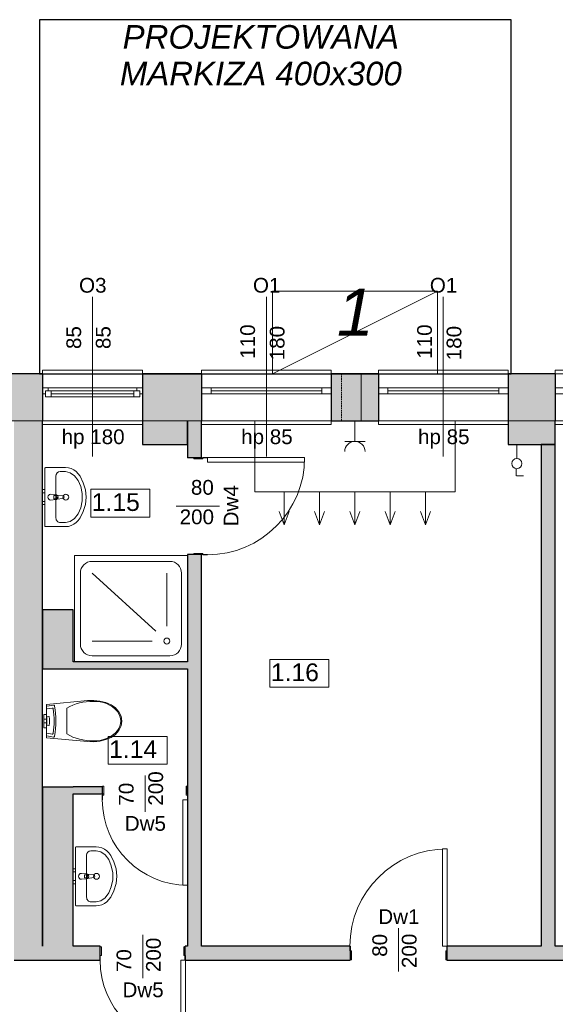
# Model space of a CAD drawing. Header units: centimetres. Extents: x -25572 to 23555, y -2435 to 15405.
# Tile 36 of 134: x 6644 to 7098, y 2365 to 3199. Entities that reach past the tile are written whole.
import ezdxf

# ---------------------------------------------------------------- set-up
doc = ezdxf.new("R2010")
doc.units = ezdxf.units.CM
doc.header["$MEASUREMENT"] = 0
doc.linetypes.add('DASHED', pattern=[1.905, 1.27, -0.635])
doc.linetypes.add('Przerywana', pattern=[24, 12, -12])
for name, color, linetype, lineweight in [('820-G Rysunki Obrazki_Nr_pióra__10', 7, 'Continuous', 13), ('820-G Rysunki Obrazki_Nr_pióra__20', 1, 'Continuous', 13), ('820-G Rysunki Obrazki_Nr_pióra__4', 7, 'Continuous', 13), ('Nowe_0_Nr_pióra__75', 6, 'Continuous', 15), ('Nowe_210-A Pomieszczenia_Nr_pióra__41', 7, 'Continuous', 15), ('Nowe_220-A Ściany_Nr_pióra__19', 255, 'Continuous', 0), ('Nowe_220-A Ściany_Nr_pióra__23', 7, 'Continuous', 15), ('Nowe_220-A Ściany_Nr_pióra__27', 7, 'Continuous', 25), ('Nowe_220-A Ściany_Nr_pióra__3', 7, 'Continuous', 13), ('Nowe_220-A Ściany_Nr_pióra__7', 7, 'Continuous', 13), ('Nowe_450-K Stropy_Nr_pióra__21', 7, 'Continuous', 25), ('Nowe_450-K Stropy_Nr_pióra__89', 7, 'Continuous', 13)]:
    doc.layers.add(name, color=color, linetype=linetype, lineweight=lineweight)
for name, color, linetype, lineweight, true_color in [('820-G Rysunki Obrazki_Nr_pióra__5', 7, 'Continuous', 13, 0x40a5ff), ('Nowe_199-Z Wymiary i opisy_Nr_pióra__81', 7, 'Continuous', 13, 0x6a6a6a), ('Nowe_220-A Ściany_Nr_pióra__45', 7, 'Continuous', 15, 0x40a5ff)]:
    doc.layers.add(name, color=color, linetype=linetype, lineweight=lineweight, true_color=true_color)
doc.styles.add('STYL_AUTOMATYCZNY_5', font='arial.ttf')
doc.styles.add('STYL_AUTOMATYCZNY_6', font='arial.ttf')

msp = doc.modelspace()

# ---------------------------------------------------------------- hatches: boundary and pattern name
at = {"layer": 'Nowe_220-A Ściany_Nr_pióra__19', "linetype": 'Continuous', "lineweight": 0}
for points in [[(6596.38, 2899.34), (6596.38, 2859.34), (6663.38, 2859.34), (6663.38, 2899.34)], [(6748.38, 2899.34), (6748.38, 2839.34), (6786.38, 2839.34), (6786.38, 2899.34)], [(6786.38, 2899.34), (6786.38, 2859.34), (6798.38, 2859.34), (6798.38, 2899.34)], [(6908.38, 2899.34), (6908.38, 2859.34), (6948.38, 2859.34), (6948.38, 2899.34)], [(7058.38, 2899.34), (7058.38, 2839.34), (7098.38, 2839.34), (7098.38, 2899.34)], [(6663.38, 2414.34), (6663.38, 2859.34), (6639.38, 2859.34), (6639.38, 2414.34)], [(6798.38, 2859.34), (6786.38, 2859.34), (6786.38, 2828.14), (6798.38, 2828.14)], [(7098.38, 2414.34), (7098.38, 2839.46), (7086.38, 2839.46), (7086.38, 2414.34)], [(6798.38, 2746.14), (6786.38, 2746.14), (6786.38, 2414.34), (6798.38, 2414.34)], [(6689.38, 2655.34), (6689.38, 2699.34), (6663.38, 2699.34), (6663.38, 2655.34)], [(6689.38, 2655.34), (6663.38, 2649.34), (6689.38, 2649.34)], [(6689.38, 2655.34), (6663.38, 2655.34), (6663.38, 2649.34)], [(6689.38, 2649.34), (6786.38, 2649.34), (6786.38, 2655.34), (6689.38, 2655.34)], [(6689.38, 2549.34), (6663.38, 2549.34), (6689.38, 2543.34)], [(6663.38, 2543.34), (6689.38, 2543.34), (6663.38, 2549.34)], [(6714.38, 2549.34), (6689.38, 2549.34), (6689.38, 2543.34), (6714.38, 2543.34)], [(6663.38, 2543.34), (6663.38, 2414.34), (6689.38, 2414.34), (6689.38, 2543.34)], [(6663.38, 2414.34), (6639.38, 2402.34), (6663.38, 2402.34)], [(6639.38, 2414.34), (6639.38, 2402.34), (6663.38, 2414.34)], [(6663.38, 2402.34), (6712.43, 2402.34), (6712.43, 2414.34), (6663.38, 2414.34)], [(6784.43, 2402.34), (6924.38, 2402.34), (6924.38, 2414.34), (6784.43, 2414.34)], [(7006.38, 2414.34), (7006.38, 2402.34), (7268.38, 2402.34), (7268.38, 2414.34)]]:
    msp.add_hatch(color=255, dxfattribs=at).paths.add_polyline_path(points)

# ---------------------------------------------------------------- linework, layer by layer
at = {"layer": '820-G Rysunki Obrazki_Nr_pióra__20', "color": 1, "linetype": 'Continuous', "lineweight": 13}
for points in [[(6998.38, 2899.29), (6858.38, 2899.38), (6858.38, 2969.38), (6998.38, 2969.38), (6998.33, 2899.29)], [(6998.38, 2969.38), (6858.38, 2899.38)], [(6933.84, 2899.33), (6933.84, 2859.34)], [(6868.38, 2799.34), (6868.38, 2771.22), (6864.15, 2782.5)], [(6868.38, 2799.34), (6868.38, 2771.22), (6872.6, 2782.5)], [(6898.38, 2799.34), (6898.38, 2771.22), (6894.15, 2782.5)], [(6898.38, 2799.34), (6898.38, 2771.22), (6902.6, 2782.5)], [(6928.38, 2799.34), (6928.38, 2771.22), (6924.15, 2782.5)], [(6928.38, 2799.34), (6928.38, 2771.22), (6932.6, 2782.5)], [(6958.38, 2799.34), (6958.38, 2771.22), (6954.15, 2782.5)], [(6958.38, 2799.34), (6958.38, 2771.22), (6962.6, 2782.5)], [(6988.38, 2799.34), (6988.38, 2771.22), (6984.15, 2782.5)], [(6988.38, 2799.34), (6988.38, 2771.22), (6992.6, 2782.5)]]:
    msp.add_lwpolyline(points, dxfattribs=at)
msp.add_lwpolyline([(7013.38, 2859.34), (7013.38, 2799.34), (6843.38, 2799.34), (6843.38, 2859.34)], close=True, dxfattribs=at)
at = {"layer": '820-G Rysunki Obrazki_Nr_pióra__4', "color": 7, "linetype": 'Continuous', "lineweight": 13}
for p, q in [((6928.38, 2842.02), (6928.38, 2859.34)), ((6937.03, 2842.02), (6919.72, 2842.02)), ((7065.72, 2837.26), (7065.72, 2839.34)), ((7065.72, 2827.39), (7065.72, 2837.26)), ((7065.21, 2812.85), (7065.21, 2818.73)), ((7065.38, 2812.85), (7071.44, 2812.85))]:
    msp.add_line(p, q, dxfattribs=at)
msp.add_circle((7065.72, 2823.18), 4.33, dxfattribs=at)
msp.add_arc((6928.38, 2833.37), 8.66, 0, 180, dxfattribs=at)
at = {"layer": '820-G Rysunki Obrazki_Nr_pióra__5', "color": 161, "linetype": 'DASHED', "lineweight": 13, "true_color": 0x40a5ff}
msp.add_lwpolyline([(6917.05, 2899.34), (6917.05, 2859.34)], dxfattribs=at)
at = {"layer": 'Nowe_0_Nr_pióra__75', "color": 6, "linetype": 'Continuous', "lineweight": 15}
for p, q in [((6674.85, 2777), (6674.85, 2812.6)), ((6682.88, 2816.39), (6678.5, 2816.39)), ((6686.88, 2815.51), (6682.88, 2816.39)), ((6690.56, 2812.96), (6686.88, 2815.51)), ((6693.62, 2808.94), (6690.56, 2812.96)), ((6695.81, 2803.77), (6693.62, 2808.94)), ((6696.95, 2797.87), (6695.81, 2803.77)), ((6672.97, 2796.16), (6674.46, 2796.16)), ((6672.97, 2793.44), (6672.97, 2796.16)), ((6696.95, 2791.73), (6696.95, 2797.87)), ((6674.46, 2793.44), (6672.97, 2793.44)), ((6695.81, 2785.83), (6696.95, 2791.73)), ((6690.56, 2776.63), (6693.62, 2780.66)), ((6693.62, 2780.66), (6695.81, 2785.83)), ((6678.5, 2773.21), (6682.88, 2773.21)), ((6682.88, 2773.21), (6686.88, 2774.08)), ((6686.88, 2774.08), (6690.56, 2776.63)), ((6771.38, 2740.34), (6705.56, 2740.34)), ((6695.56, 2730.34), (6695.56, 2670.34)), ((6759.6, 2681.22), (6705.56, 2730.34)), ((6768.88, 2685.34), (6768.88, 2730.34)), ((6781.38, 2670.34), (6781.38, 2730.34)), ((6756.38, 2672.84), (6705.56, 2672.84)), ((6705.56, 2660.34), (6771.38, 2660.34)), ((6666.81, 2614.92), (6666.81, 2595.14)), ((6671.68, 2616.06), (6667.17, 2615.34)), ((6684, 2615.92), (6684, 2605.03)), ((6664.7, 2609.06), (6664.7, 2610.73)), ((6666.7, 2610.73), (6664.7, 2610.73)), ((6664.7, 2606.63), (6664.7, 2609.06)), ((6664.7, 2606.16), (6664.7, 2606.63)), ((6666.7, 2606.63), (6664.7, 2606.63)), ((6664.7, 2605.03), (6664.7, 2606.16)), ((6664.7, 2603.9), (6664.7, 2605.03)), ((6664.7, 2603.43), (6664.7, 2603.9)), ((6666.7, 2603.43), (6664.7, 2603.43)), ((6664.7, 2601), (6664.7, 2603.43)), ((6666.7, 2609.06), (6666.7, 2610.73)), ((6666.7, 2606.63), (6666.7, 2609.06)), ((6666.7, 2606.16), (6666.7, 2606.63)), ((6666.7, 2605.03), (6666.7, 2606.16)), ((6666.7, 2603.9), (6666.7, 2605.03)), ((6666.7, 2603.43), (6666.7, 2603.9)), ((6666.7, 2601), (6666.7, 2603.43)), ((6667.11, 2608.39), (6667.11, 2601.67)), ((6668.79, 2608.81), (6667.24, 2608.56)), ((6684, 2605.03), (6684, 2594.14)), ((6664.7, 2599.33), (6664.7, 2601)), ((6666.7, 2599.33), (6664.7, 2599.33)), ((6666.7, 2599.33), (6666.7, 2601)), ((6667.17, 2594.72), (6671.68, 2594)), ((6667.24, 2601.5), (6668.79, 2601.25)), ((6708.88, 2495.1), (6704.5, 2495.1)), ((6712.88, 2494.22), (6708.88, 2495.1)), ((6700.85, 2455.7), (6700.85, 2491.31)), ((6716.56, 2491.67), (6712.88, 2494.22)), ((6719.62, 2487.64), (6716.56, 2491.67)), ((6721.81, 2482.47), (6719.62, 2487.64)), ((6722.95, 2476.58), (6721.81, 2482.47)), ((6698.97, 2474.86), (6700.46, 2474.86)), ((6698.97, 2472.14), (6698.97, 2474.86)), ((6700.46, 2472.14), (6698.97, 2472.14)), ((6721.81, 2464.54), (6722.95, 2470.43)), ((6722.95, 2470.43), (6722.95, 2476.58)), ((6719.62, 2459.37), (6721.81, 2464.54)), ((6712.88, 2452.79), (6716.56, 2455.34)), ((6716.56, 2455.34), (6719.62, 2459.37)), ((6704.5, 2451.91), (6708.88, 2451.91)), ((6708.88, 2451.91), (6712.88, 2452.79))]:
    msp.add_line(p, q, dxfattribs=at)
for points in [[(6682.88, 2819.8), (6666.1, 2819.8), (6665.98, 2819.79), (6665.86, 2819.75), (6665.74, 2819.7), (6665.64, 2819.62), (6665.55, 2819.53), (6665.47, 2819.42), (6665.42, 2819.3), (6665.39, 2819.17), (6665.38, 2819.04), (6665.38, 2794.8), (6665.38, 2770.56), (6665.39, 2770.42), (6665.42, 2770.3), (6665.47, 2770.18), (6665.55, 2770.07), (6665.64, 2769.98), (6665.74, 2769.9), (6665.86, 2769.84), (6665.98, 2769.81), (6666.1, 2769.8), (6682.88, 2769.8), (6685.35, 2770.02), (6687.74, 2770.68), (6690, 2771.76), (6692.04, 2773.22), (6693.81, 2775.03), (6695.25, 2777.12), (6698.06, 2782.63), (6699.79, 2788.59), (6700.38, 2794.8), (6699.79, 2801), (6698.06, 2806.97), (6695.25, 2812.48), (6693.81, 2814.57), (6692.04, 2816.38), (6690, 2817.84), (6687.74, 2818.92), (6685.35, 2819.58)], [(6665.38, 2798.45), (6665.38, 2801.15), (6663.38, 2801.15), (6663.38, 2798.45)], [(6665.38, 2788.45), (6665.38, 2791.15), (6663.38, 2791.15), (6663.38, 2788.45)], [(6786.38, 2745.34), (6690.56, 2745.34), (6690.56, 2655.34), (6786.38, 2655.34)], [(6712.04, 2588.09), (6717.02, 2589.33), (6721.71, 2591.23), (6725.43, 2593.79), (6728.28, 2597.09), (6730.08, 2600.93), (6730.7, 2605.03), (6730.08, 2609.14), (6728.28, 2612.97), (6725.43, 2616.27), (6721.71, 2618.83), (6717.02, 2620.73), (6712.04, 2621.97), (6706.91, 2622.52), (6701.74, 2622.36), (6666.7, 2619.13), (6666.7, 2590.93), (6701.74, 2587.7), (6706.91, 2587.54)], [(6674.1, 2595.45), (6674.43, 2598.63), (6674.63, 2601.83), (6674.7, 2605.03), (6674.63, 2608.23), (6674.43, 2611.43), (6674.1, 2614.61), (6673.64, 2617.77), (6673.52, 2618.12), (6673.3, 2618.39), (6673.01, 2618.55), (6672.69, 2618.57), (6667.07, 2617.67), (6666.92, 2617.61), (6666.8, 2617.5), (6666.73, 2617.35), (6666.7, 2617.17), (6666.7, 2592.89), (6666.73, 2592.71), (6666.8, 2592.56), (6666.92, 2592.45), (6667.07, 2592.39), (6672.69, 2591.49), (6673.01, 2591.51), (6673.3, 2591.67), (6673.52, 2591.94), (6673.64, 2592.29)], [(6708.88, 2498.5), (6692.1, 2498.5), (6691.98, 2498.49), (6691.86, 2498.46), (6691.74, 2498.4), (6691.64, 2498.33), (6691.55, 2498.23), (6691.47, 2498.13), (6691.42, 2498.01), (6691.39, 2497.88), (6691.38, 2497.75), (6691.38, 2473.5), (6691.38, 2449.26), (6691.39, 2449.13), (6691.42, 2449), (6691.47, 2448.88), (6691.55, 2448.77), (6691.64, 2448.68), (6691.74, 2448.61), (6691.86, 2448.55), (6691.98, 2448.52), (6692.1, 2448.5), (6708.88, 2448.5), (6711.35, 2448.73), (6713.74, 2449.39), (6716, 2450.46), (6718.04, 2451.93), (6719.81, 2453.73), (6721.25, 2455.83), (6724.06, 2461.33), (6725.79, 2467.3), (6726.38, 2473.5), (6725.79, 2479.71), (6724.06, 2485.68), (6721.25, 2491.18), (6719.81, 2493.28), (6718.04, 2495.08), (6716, 2496.55), (6713.74, 2497.62), (6711.35, 2498.28)], [(6691.38, 2477.15), (6691.38, 2479.85), (6689.38, 2479.85), (6689.38, 2477.15)], [(6691.38, 2467.15), (6691.38, 2469.85), (6689.38, 2469.85), (6689.38, 2467.15)]]:
    msp.add_lwpolyline(points, close=True, dxfattribs=at)
for points in [[(6670.48, 2792.3), (6674.68, 2792.7, 0.12102), (6675.63, 2793.03), (6680.92, 2793.69, 0.882566), (6680.92, 2795.91), (6675.63, 2796.57, 0.12102), (6674.68, 2796.9), (6670.48, 2797.3, 1)], [(6696.48, 2471), (6700.68, 2471.4, 0.12102), (6701.63, 2471.73), (6706.92, 2472.39, 0.882566), (6706.92, 2474.61), (6701.63, 2475.28, 0.12102), (6700.68, 2475.6), (6696.48, 2476, 1)]]:
    msp.add_lwpolyline(points, format="xyb", close=True, dxfattribs=at)
for centre in [(6683.24, 2794.8), (6768.88, 2672.84), (6709.24, 2473.5)]:
    msp.add_circle(centre, 2.5, dxfattribs=at)
for centre, radius, start, end in [((6674.46, 2794.8), 1.36, 270, 90), ((6674.49, 2794.8), 2.11, 302.77103, 57.22897), ((6705.56, 2730.34), 10, 90, 180), ((6771.38, 2730.34), 10, 0, 90), ((6705.56, 2670.34), 10, 180, 270), ((6771.38, 2670.34), 10, 270, 0), ((6700.46, 2473.5), 1.36, 270, 90), ((6700.49, 2473.5), 2.11, 302.77103, 57.22897)]:
    msp.add_arc(centre, radius, start, end, dxfattribs=at)
for centre, major_axis, ratio, start_param, end_param in [((6678.5, 2812.6), (0, 3.79), 0.9625, 0, 1.570796), ((6678.5, 2777), (0, 3.79), 0.9625, 1.570796, 3.141593), ((6705.49, 2579.22), (42.55, 0), 0.999377, 1.547178, 2.100199), ((6707.93, 2596.08), (25.71, 0), 0.999377, 0.725935, 1.626524), ((6667.16, 2614.92), (0, 0.42), 0.851064, 6.254649, 7.840563), ((6671.79, 2615.29), (0, 0.78), 0.851064, 4.845981, 6.446102), ((6626.8, 2605.03), (0, 54.63), 0.851064, 4.52152, 4.903258), ((6715.98, 2604.95), (13.86, 0), 0.999377, 0.005861, 0.632505), ((6667.26, 2608.39), (0, 0.172), 0.851064, 0.13597, 1.57062), ((6668.82, 2608.54), (0, 0.281), 0.851064, 5.059777, 6.425172), ((6653.19, 2605.03), (0, 18.98), 0.851064, 4.521515, 4.903263), ((6715.97, 2605.11), (13.86, 0), 0.999377, 5.650681, 6.277325), ((6667.16, 2595.14), (0, 0.42), 0.851064, 1.584215, 3.170129), ((6667.26, 2601.67), (0, 0.172), 0.851064, 1.570973, 3.005623), ((6668.82, 2601.53), (0, 0.281), 0.851064, 2.999606, 4.365001), ((6707.93, 2613.98), (25.71, 0), 0.999377, 4.656658, 5.557246), ((6671.79, 2594.77), (0, 0.78), 0.851064, 2.978676, 4.578797), ((6705.49, 2630.84), (42.55, 0), 0.999377, 4.182984, 4.736005), ((6704.5, 2491.31), (0, 3.79), 0.9625, 0, 1.570796), ((6704.5, 2455.7), (0, 3.79), 0.9625, 1.570796, 3.141593)]:
    msp.add_ellipse(centre, major_axis=major_axis, ratio=ratio, start_param=start_param, end_param=end_param, dxfattribs=at)
at = {"layer": 'Nowe_210-A Pomieszczenia_Nr_pióra__41', "color": 7, "linetype": 'Continuous', "lineweight": 15}
for p, q in [((6704.42, 2801.52), (6754.45, 2801.52)), ((6704.42, 2777.95), (6704.42, 2801.52)), ((6754.45, 2801.52), (6754.45, 2777.95)), ((6754.45, 2777.95), (6704.42, 2777.95)), ((6856.32, 2657.32), (6906.35, 2657.32)), ((6856.32, 2633.74), (6856.32, 2657.32)), ((6906.35, 2657.32), (6906.35, 2633.74)), ((6906.35, 2633.74), (6856.32, 2633.74)), ((6719.15, 2592.1), (6769.19, 2592.1)), ((6719.15, 2568.53), (6719.15, 2592.1)), ((6769.19, 2592.1), (6769.19, 2568.53)), ((6769.19, 2568.53), (6719.15, 2568.53))]:
    msp.add_line(p, q, dxfattribs=at)
at = {"layer": 'Nowe_220-A Ściany_Nr_pióra__23', "color": 7, "linetype": 'Continuous', "lineweight": 15}
for p, q in [((6663.38, 2887.34), (6668.38, 2887.34)), ((6668.38, 2887.34), (6668.38, 2884.84)), ((6743.38, 2884.84), (6743.38, 2887.34)), ((6743.38, 2887.34), (6748.38, 2887.34)), ((6798.38, 2887.34), (6806.38, 2887.34)), ((6806.38, 2887.34), (6806.38, 2882.34)), ((6900.38, 2882.34), (6900.38, 2887.34)), ((6900.38, 2887.34), (6908.38, 2887.34)), ((6948.38, 2887.34), (6956.38, 2887.34)), ((6956.38, 2887.34), (6956.38, 2882.34)), ((7050.38, 2882.34), (7050.38, 2887.34)), ((7050.38, 2887.34), (7058.38, 2887.34)), ((7106.38, 2887.34), (7098.38, 2887.34)), ((6665.88, 2882.34), (6663.38, 2882.34)), ((6668.38, 2884.84), (6665.88, 2884.84)), ((6665.88, 2884.84), (6665.88, 2882.34)), ((6665.88, 2884.84), (6670.88, 2884.84)), ((6665.88, 2879.84), (6665.88, 2884.84)), ((6670.88, 2879.84), (6665.88, 2879.84)), ((6670.88, 2884.84), (6670.88, 2879.84)), ((6670.88, 2884.84), (6740.88, 2884.84)), ((6740.88, 2882.34), (6670.88, 2882.34)), ((6740.88, 2879.84), (6670.88, 2879.84)), ((6740.88, 2879.84), (6740.88, 2884.84)), ((6740.88, 2884.84), (6745.88, 2884.84)), ((6745.88, 2879.84), (6740.88, 2879.84)), ((6745.88, 2884.84), (6743.38, 2884.84)), ((6745.88, 2882.34), (6745.88, 2884.84)), ((6745.88, 2884.84), (6745.88, 2879.84)), ((6748.38, 2882.34), (6745.88, 2882.34)), ((6806.38, 2882.34), (6798.38, 2882.34)), ((6908.38, 2882.34), (6900.38, 2882.34)), ((6956.38, 2882.34), (6948.38, 2882.34)), ((7058.38, 2882.34), (7050.38, 2882.34)), ((7098.38, 2882.34), (7106.38, 2882.34)), ((6803.38, 2828.34), (6799.38, 2828.34)), ((6799.38, 2828.34), (6799.38, 2827.14)), ((6803.38, 2828.14), (6803.38, 2828.34)), ((6791.88, 2828.14), (6803.38, 2828.14)), ((6791.88, 2827.14), (6791.88, 2828.14)), ((6799.38, 2827.14), (6791.88, 2827.14)), ((6791.88, 2747.14), (6799.38, 2747.14)), ((6791.88, 2746.14), (6791.88, 2747.14)), ((6803.38, 2746.14), (6791.88, 2746.14)), ((6799.38, 2747.14), (6799.38, 2745.94)), ((6799.38, 2745.94), (6803.38, 2745.94)), ((6803.38, 2745.94), (6803.38, 2746.14)), ((6714.38, 2538.34), (6714.38, 2549.84)), ((6714.38, 2549.84), (6715.38, 2549.84)), ((6715.38, 2549.84), (6715.38, 2542.34)), ((6785.38, 2542.34), (6785.38, 2549.84)), ((6785.38, 2549.84), (6786.38, 2549.84)), ((6786.38, 2549.84), (6786.38, 2538.34)), ((6715.38, 2542.34), (6714.18, 2542.34)), ((6714.18, 2542.34), (6714.18, 2538.34)), ((6714.18, 2538.34), (6714.38, 2538.34)), ((6786.58, 2542.34), (6785.38, 2542.34)), ((6786.38, 2538.34), (6786.58, 2538.34)), ((6786.58, 2538.34), (6786.58, 2542.34)), ((6712.43, 2402.34), (6712.43, 2413.84)), ((6712.43, 2413.84), (6713.43, 2413.84)), ((6713.43, 2413.84), (6713.43, 2406.34)), ((6783.43, 2406.34), (6783.43, 2413.84)), ((6783.43, 2413.84), (6784.43, 2413.84)), ((6784.43, 2413.84), (6784.43, 2402.34)), ((6924.18, 2410.34), (6924.18, 2414.34)), ((6924.18, 2414.34), (6924.38, 2414.34)), ((6924.38, 2414.34), (6924.38, 2402.84)), ((7006.38, 2402.84), (7006.38, 2414.34)), ((7006.38, 2414.34), (7006.58, 2414.34)), ((7006.58, 2414.34), (7006.58, 2410.34)), ((6713.43, 2406.34), (6712.23, 2406.34)), ((6712.23, 2406.34), (6712.23, 2402.34)), ((6784.63, 2406.34), (6783.43, 2406.34)), ((6784.63, 2402.34), (6784.63, 2406.34)), ((6925.38, 2410.34), (6924.18, 2410.34)), ((6924.38, 2402.84), (6925.38, 2402.84)), ((6925.38, 2402.84), (6925.38, 2410.34)), ((7006.58, 2410.34), (7005.38, 2410.34)), ((7005.38, 2410.34), (7005.38, 2402.84)), ((7005.38, 2402.84), (7006.38, 2402.84)), ((6712.23, 2402.34), (6712.43, 2402.34)), ((6784.43, 2402.34), (6784.63, 2402.34))]:
    msp.add_line(p, q, dxfattribs=at)
at = {"layer": 'Nowe_220-A Ściany_Nr_pióra__27', "color": 7, "linetype": 'Continuous', "lineweight": 25}
for p, q in [((6663.38, 2899.34), (6663.38, 2887.34)), ((6663.38, 2899.34), (6663.38, 2887.34)), ((6748.38, 2899.34), (6748.38, 2887.34)), ((6748.38, 2899.34), (6748.38, 2887.34)), ((6798.38, 2899.34), (6798.38, 2887.34)), ((6798.38, 2899.34), (6798.38, 2887.34)), ((6908.38, 2899.34), (6908.38, 2887.34)), ((6908.38, 2899.34), (6908.38, 2887.34)), ((6948.38, 2899.34), (6948.38, 2887.34)), ((6948.38, 2899.34), (6948.38, 2887.34)), ((7058.38, 2899.34), (7058.38, 2887.34)), ((7058.38, 2899.34), (7058.38, 2887.34)), ((7098.38, 2899.34), (7098.38, 2887.34)), ((7098.38, 2899.34), (7098.38, 2887.34)), ((6663.38, 2887.34), (6663.38, 2882.34)), ((6663.38, 2887.34), (6663.38, 2882.34)), ((6663.38, 2887.34), (6663.38, 2882.34)), ((6748.38, 2887.34), (6748.38, 2882.34)), ((6748.38, 2887.34), (6748.38, 2882.34)), ((6748.38, 2887.34), (6748.38, 2882.34)), ((6798.38, 2887.34), (6798.38, 2882.34)), ((6798.38, 2887.34), (6798.38, 2882.34)), ((6798.38, 2887.34), (6798.38, 2882.34)), ((6908.38, 2887.34), (6908.38, 2882.34)), ((6908.38, 2887.34), (6908.38, 2882.34)), ((6908.38, 2887.34), (6908.38, 2882.34)), ((6948.38, 2887.34), (6948.38, 2882.34)), ((6948.38, 2887.34), (6948.38, 2882.34)), ((6948.38, 2887.34), (6948.38, 2882.34)), ((7058.38, 2887.34), (7058.38, 2882.34)), ((7058.38, 2887.34), (7058.38, 2882.34)), ((7058.38, 2887.34), (7058.38, 2882.34)), ((7098.38, 2887.34), (7098.38, 2882.34)), ((7098.38, 2887.34), (7098.38, 2882.34)), ((7098.38, 2887.34), (7098.38, 2882.34)), ((6663.38, 2882.34), (6663.38, 2859.34)), ((6663.38, 2882.34), (6663.38, 2859.34)), ((6748.38, 2882.34), (6748.38, 2859.34)), ((6748.38, 2882.34), (6748.38, 2859.34)), ((6798.38, 2882.34), (6798.38, 2859.34)), ((6798.38, 2882.34), (6798.38, 2859.34)), ((6908.38, 2882.34), (6908.38, 2859.34)), ((6908.38, 2882.34), (6908.38, 2859.34)), ((6948.38, 2882.34), (6948.38, 2859.34)), ((6948.38, 2882.34), (6948.38, 2859.34)), ((7058.38, 2882.34), (7058.38, 2859.34)), ((7058.38, 2882.34), (7058.38, 2859.34)), ((7098.38, 2882.34), (7098.38, 2859.34)), ((7098.38, 2882.34), (7098.38, 2859.34)), ((6791.88, 2828.14), (6786.38, 2828.14)), ((6791.88, 2828.14), (6786.38, 2828.14)), ((6798.38, 2828.14), (6791.88, 2828.14)), ((6798.38, 2828.14), (6791.88, 2828.14)), ((6798.38, 2828.14), (6791.88, 2828.14)), ((6791.88, 2746.14), (6786.38, 2746.14)), ((6791.88, 2746.14), (6786.38, 2746.14)), ((6798.38, 2746.14), (6791.88, 2746.14)), ((6798.38, 2746.14), (6791.88, 2746.14)), ((6798.38, 2746.14), (6791.88, 2746.14)), ((6714.38, 2543.34), (6714.38, 2549.34)), ((6714.38, 2543.34), (6714.38, 2549.34)), ((6714.38, 2543.34), (6714.38, 2549.34)), ((6786.38, 2543.34), (6786.38, 2549.34)), ((6786.38, 2543.34), (6786.38, 2549.34)), ((6786.38, 2543.34), (6786.38, 2549.34)), ((6712.43, 2413.84), (6712.43, 2414.34)), ((6712.43, 2413.84), (6712.43, 2414.34)), ((6712.43, 2402.34), (6712.43, 2413.84)), ((6712.43, 2402.34), (6712.43, 2413.84)), ((6712.43, 2402.34), (6712.43, 2413.84)), ((6784.43, 2413.84), (6784.43, 2414.34)), ((6784.43, 2413.84), (6784.43, 2414.34)), ((6784.43, 2402.34), (6784.43, 2413.84)), ((6784.43, 2402.34), (6784.43, 2413.84)), ((6784.43, 2402.34), (6784.43, 2413.84)), ((6924.38, 2414.34), (6924.38, 2402.84)), ((6924.38, 2414.34), (6924.38, 2402.84)), ((6924.38, 2414.34), (6924.38, 2402.84)), ((7006.38, 2414.34), (7006.38, 2402.84)), ((7006.38, 2414.34), (7006.38, 2402.84)), ((7006.38, 2414.34), (7006.38, 2402.84)), ((6924.38, 2402.84), (6924.38, 2402.34)), ((6924.38, 2402.84), (6924.38, 2402.34)), ((7006.38, 2402.84), (7006.38, 2402.34)), ((7006.38, 2402.84), (7006.38, 2402.34))]:
    msp.add_line(p, q, dxfattribs=at)
for points in [[(6663.38, 2899.34), (6596.38, 2899.34)], [(6786.38, 2899.34), (6748.38, 2899.34)], [(6798.38, 2899.34), (6786.38, 2899.34)], [(6948.38, 2899.34), (6908.38, 2899.34)], [(7098.38, 2899.34), (7058.38, 2899.34)], [(6663.38, 2414.34), (6663.38, 2859.34)], [(6748.38, 2859.34), (6748.38, 2839.34)], [(6786.38, 2859.34), (6786.38, 2828.14)], [(6786.38, 2839.34), (6786.38, 2859.34)], [(6798.38, 2828.14), (6798.38, 2859.34)], [(6908.38, 2859.34), (6948.38, 2859.34)], [(7058.38, 2859.34), (7058.38, 2839.34)], [(7098.38, 2839.34), (7098.38, 2859.34)], [(6748.38, 2839.34), (6786.38, 2839.34)], [(7058.38, 2839.34), (7098.38, 2839.34)], [(7098.38, 2839.46), (7086.38, 2839.46)], [(7086.38, 2839.46), (7086.38, 2414.34)], [(7098.38, 2414.34), (7098.38, 2839.46)], [(6786.38, 2746.14), (6786.38, 2655.34)], [(6798.38, 2414.34), (6798.38, 2746.14)], [(6689.38, 2699.34), (6663.38, 2699.34)], [(6663.38, 2699.34), (6663.38, 2649.34)], [(6689.38, 2655.34), (6689.38, 2699.34)], [(6786.38, 2655.34), (6689.38, 2655.34)], [(6663.38, 2649.34), (6689.38, 2649.34)], [(6689.38, 2649.34), (6786.38, 2649.34)], [(6786.38, 2649.34), (6786.38, 2414.34)], [(6663.38, 2549.34), (6689.38, 2549.34)], [(6663.38, 2549.34), (6663.38, 2414.34)], [(6714.38, 2549.34), (6689.38, 2549.34)], [(6689.38, 2414.34), (6689.38, 2543.34)], [(6689.38, 2543.34), (6714.38, 2543.34)], [(6712.43, 2414.34), (6689.38, 2414.34)], [(6786.38, 2414.34), (6784.43, 2414.34)], [(6924.38, 2414.34), (6798.38, 2414.34)], [(7086.38, 2414.34), (7006.38, 2414.34)], [(7268.38, 2414.34), (7098.38, 2414.34)], [(6639.38, 2402.34), (6663.38, 2402.34)], [(6663.38, 2402.34), (6712.43, 2402.34)], [(6784.43, 2402.34), (6924.38, 2402.34)], [(7006.38, 2402.34), (7268.38, 2402.34)]]:
    msp.add_lwpolyline(points, dxfattribs=at)
for p in [(6798.38, 2828.14), (6798.38, 2828.14), (6798.38, 2746.14), (6798.38, 2746.14), (6714.38, 2543.34), (6714.38, 2543.34), (6786.38, 2543.34), (6786.38, 2543.34)]:
    msp.add_point(p, dxfattribs=at)
at = {"layer": 'Nowe_220-A Ściany_Nr_pióra__3', "color": 7, "linetype": 'Continuous', "lineweight": 13}
for p, q in [((6748.38, 2902.34), (6663.38, 2902.34)), ((6663.38, 2902.34), (6663.38, 2899.34)), ((6748.38, 2899.34), (6748.38, 2902.34)), ((6908.38, 2902.34), (6798.38, 2902.34)), ((6798.38, 2902.34), (6798.38, 2899.34)), ((6908.38, 2899.34), (6908.38, 2902.34)), ((7058.38, 2902.34), (6948.38, 2902.34)), ((6948.38, 2902.34), (6948.38, 2899.34)), ((7058.38, 2899.34), (7058.38, 2902.34)), ((7098.38, 2899.34), (7098.38, 2902.34)), ((7098.38, 2902.34), (7208.38, 2902.34)), ((6668.38, 2887.34), (6743.38, 2887.34)), ((6806.38, 2887.34), (6900.38, 2887.34)), ((6956.38, 2887.34), (7050.38, 2887.34)), ((6740.88, 2879.84), (6670.88, 2879.84)), ((6900.38, 2884.84), (6806.38, 2884.84)), ((6900.38, 2882.34), (6806.38, 2882.34)), ((7050.38, 2884.84), (6956.38, 2884.84)), ((7050.38, 2882.34), (6956.38, 2882.34)), ((6663.38, 2856.34), (6663.38, 2859.34)), ((6748.38, 2856.34), (6663.38, 2856.34)), ((6748.38, 2859.34), (6748.38, 2856.34)), ((6798.38, 2856.34), (6798.38, 2859.34)), ((6908.38, 2856.34), (6798.38, 2856.34)), ((6908.38, 2859.34), (6908.38, 2856.34)), ((6948.38, 2856.34), (6948.38, 2859.34)), ((7058.38, 2856.34), (6948.38, 2856.34)), ((7058.38, 2859.34), (7058.38, 2856.34)), ((7098.38, 2859.34), (7098.38, 2856.34)), ((7098.38, 2856.34), (7208.38, 2856.34)), ((6885.78, 2828.34), (6803.38, 2828.34)), ((6803.38, 2828.34), (6803.38, 2824.34)), ((6885.78, 2824.34), (6885.78, 2828.34)), ((6803.38, 2824.34), (6885.78, 2824.34)), ((6786.58, 2538.34), (6782.58, 2538.34)), ((6782.58, 2538.34), (6782.58, 2465.94)), ((6786.58, 2465.94), (6786.58, 2538.34)), ((7002.58, 2414.34), (7002.58, 2496.74)), ((7002.58, 2496.74), (7006.58, 2496.74)), ((7006.58, 2496.74), (7006.58, 2414.34)), ((6782.58, 2465.94), (6786.58, 2465.94)), ((7006.58, 2414.34), (7002.58, 2414.34)), ((6784.63, 2402.34), (6780.63, 2402.34)), ((6780.63, 2402.34), (6780.63, 2329.94)), ((6784.63, 2329.94), (6784.63, 2402.34))]:
    msp.add_line(p, q, dxfattribs=at)
at = {"layer": 'Nowe_220-A Ściany_Nr_pióra__3', "color": 7, "linetype": 'Przerywana', "lineweight": 13}
for p, q in [((6748.38, 2899.34), (6663.38, 2899.34)), ((6908.38, 2899.34), (6798.38, 2899.34)), ((7058.38, 2899.34), (6948.38, 2899.34)), ((7098.38, 2899.34), (7208.38, 2899.34)), ((6748.38, 2859.34), (6663.38, 2859.34)), ((6908.38, 2859.34), (6798.38, 2859.34)), ((7058.38, 2859.34), (6948.38, 2859.34)), ((7098.38, 2859.34), (7208.38, 2859.34))]:
    msp.add_line(p, q, dxfattribs=at)
at = {"layer": 'Nowe_220-A Ściany_Nr_pióra__3', "color": 7, "linetype": 'Continuous', "lineweight": 13}
for centre, radius, start, end in [((6803.38, 2828.34), 82.4, 270, 0), ((6786.58, 2538.34), 72.4, 180, 270), ((7006.58, 2414.34), 82.4, 90, 180), ((6784.63, 2402.34), 72.4, 180, 270)]:
    msp.add_arc(centre, radius, start, end, dxfattribs=at)
at = {"layer": 'Nowe_220-A Ściany_Nr_pióra__45', "color": 161, "linetype": 'Continuous', "lineweight": 15, "true_color": 0x40a5ff}
for p, q in [((6705.88, 2964.52), (6705.88, 2829.34)), ((6853.38, 2964.52), (6853.38, 2829.34)), ((7003.38, 2964.52), (7003.38, 2829.34)), ((6813.55, 2787.14), (6776.92, 2787.14)), ((6750.38, 2528.16), (6750.38, 2558.8)), ((6965.38, 2429.52), (6965.38, 2392.88)), ((6748.43, 2387.16), (6748.43, 2423.8))]:
    msp.add_line(p, q, dxfattribs=at)
at = {"layer": 'Nowe_450-K Stropy_Nr_pióra__21', "color": 7, "linetype": 'Continuous', "lineweight": 25, "flags": 128}
msp.add_lwpolyline([(6660.88, 2899.34), (7060.88, 2899.34), (7060.88, 3199.34), (6660.88, 3199.34)], close=True, dxfattribs=at)
msp.add_lwpolyline([(6660.88, 2899.34), (7060.88, 2899.34), (7060.88, 3199.34), (6660.88, 3199.34)], close=True, dxfattribs=at)
at = {"layer": 'Nowe_450-K Stropy_Nr_pióra__89', "color": 7, "linetype": 'Continuous', "lineweight": 13}
for points in [[(6369.38, 1683.34), (10868.76, 1683.34), (10868.76, 2282.34), (10901.38, 2282.34), (10901.38, 2859.34), (6369.38, 2859.34)], [(6369.38, 1683.34), (10868.76, 1683.34), (10868.76, 2282.34), (10901.38, 2282.34), (10901.38, 2859.34), (6369.38, 2859.34)], [(6369.38, 2859.34), (6369.38, 1683.34), (10868.76, 1683.34), (10868.76, 2282.34), (10901.38, 2282.34), (10901.38, 2859.34)]]:
    msp.add_lwpolyline(points, close=True, dxfattribs=at)

# ---------------------------------------------------------------- texts
at = {"layer": '820-G Rysunki Obrazki_Nr_pióra__10', "color": 7, "linetype": 'Continuous', "lineweight": 13, "insert": (6913.12, 2931.56), "char_height": 40, "attachment_point": 7, "style": 'STYL_AUTOMATYCZNY_5'}
msp.add_mtext('\\A1;{\\pql;\\fArial|b0|i1|c238|p0;\\W1.000000;1}', dxfattribs=at)
at = {"layer": 'Nowe_199-Z Wymiary i opisy_Nr_pióra__81', "color": 251, "linetype": 'Continuous', "lineweight": 13, "true_color": 0x6a6a6a, "insert": (6848.6, 3194.77), "char_height": 20, "width": 360.1664, "attachment_point": 2, "line_spacing_factor": 0.931534, "style": 'STYL_AUTOMATYCZNY_5'}
msp.add_mtext('\\A1;{\\pqc;\\fArial|b0|i1|c238|p0;\\W1.000000;PROJEKTOWANA MARKIZA\\fArial|b0|i1|c238|p0;\\W1.000000; 400x300}', dxfattribs=at)
at = {"layer": 'Nowe_210-A Pomieszczenia_Nr_pióra__41', "color": 7, "linetype": 'Continuous', "lineweight": 15, "char_height": 15, "attachment_point": 2, "style": 'STYL_AUTOMATYCZNY_6'}
for s, insert in [('\\A1;{\\pqc;\\pt0,25;\\fArial|b0|i0|c238|p0;\\W1.000000;1.15\\fArial|b0|i0|c238|p0;\\W1.000000;\\A1{\\H.66x;\\S^  ;}\\fArial|b0|i0|c238|p0;\\W1.000000;\\fArial|b0|i0|c238|p0;\\W1.000000;\\A1{\\H.66x;\\S^  ;}}', (6729.43, 2798.09)), ('\\A1;{\\pqc;\\pt0,25;\\fArial|b0|i0|c238|p0;\\W1.000000;1.16\\fArial|b0|i0|c238|p0;\\W1.000000;\\A1{\\H.66x;\\S^  ;}\\fArial|b0|i0|c238|p0;\\W1.000000;\\fArial|b0|i0|c238|p0;\\W1.000000;\\A1{\\H.66x;\\S^  ;}}', (6881.33, 2653.89)), ('\\A1;{\\pqc;\\pt0,25;\\fArial|b0|i0|c238|p0;\\W1.000000;1.14\\fArial|b0|i0|c238|p0;\\W1.000000;\\A1{\\H.66x;\\S^  ;}\\fArial|b0|i0|c238|p0;\\W1.000000;\\fArial|b0|i0|c238|p0;\\W1.000000;\\A1{\\H.66x;\\S^  ;}}', (6744.17, 2588.67))]:
    msp.add_mtext(s, dxfattribs=dict(at, insert=insert))
at = {"layer": 'Nowe_220-A Ściany_Nr_pióra__7', "color": 7, "linetype": 'Continuous', "lineweight": 13, "char_height": 12.5, "attachment_point": 7, "style": 'STYL_AUTOMATYCZNY_6'}
for s, insert in [('\\A1;{\\pql;\\pt0;\\fArial|b0|i0|c238|p0;\\W1.000000;O3\\fArial|b0|i0|c238|p0;\\W1.000000;\\fArial|b0|i0|c238|p0;\\W1.000000;\\fArial|b0|i0|c238|p0;\\W1.000000;}', (6694.44, 2967.87)), ('\\A1;{\\pql;\\pt0;\\fArial|b0|i0|c238|p0;\\W1.000000;O1\\fArial|b0|i0|c238|p0;\\W1.000000;\\fArial|b0|i0|c238|p0;\\W1.000000;\\fArial|b0|i0|c238|p0;\\W1.000000;}', (6841.94, 2967.88)), ('\\A1;{\\pql;\\pt0;\\fArial|b0|i0|c238|p0;\\W1.000000;O1\\fArial|b0|i0|c238|p0;\\W1.000000;\\fArial|b0|i0|c238|p0;\\W1.000000;\\fArial|b0|i0|c238|p0;\\W1.000000;}', (6991.94, 2967.88)), ('\\A1;{\\pql;\\pt0;\\fArial|b0|i0|c238|p0;\\W1.000000;hp 180\\fArial|b0|i0|c238|p0;\\W1.000000;\\A1{\\H.66x;\\S^  ;}\\fArial|b0|i0|c238|p0;\\W1.000000;\\fArial|b0|i0|c238|p0;\\W1.000000;}', (6679.66, 2835.93)), ('\\A1;{\\pql;\\pt0;\\fArial|b0|i0|c238|p0;\\W1.000000;hp 85\\fArial|b0|i0|c238|p0;\\W1.000000;\\A1{\\H.66x;\\S^  ;}\\fArial|b0|i0|c238|p0;\\W1.000000;\\fArial|b0|i0|c238|p0;\\W1.000000;}', (6831.93, 2835.93)), ('\\A1;{\\pql;\\pt0;\\fArial|b0|i0|c238|p0;\\W1.000000;hp 85\\fArial|b0|i0|c238|p0;\\W1.000000;\\A1{\\H.66x;\\S^  ;}\\fArial|b0|i0|c238|p0;\\W1.000000;\\fArial|b0|i0|c238|p0;\\W1.000000;}', (6981.93, 2835.93)), ('\\A1;{\\pql;\\pt0;\\fArial|b0|i0|c238|p0;\\W1.000000;80\\fArial|b0|i0|c238|p0;\\W1.000000;\\A1{\\H.66x;\\S^  ;}\\fArial|b0|i0|c238|p0;\\W1.000000;\\fArial|b0|i0|c238|p0;\\W1.000000;}', (6789.31, 2793.18)), ('\\A1;{\\pql;\\pt0;\\fArial|b0|i0|c238|p0;\\W1.000000;200\\fArial|b0|i0|c238|p0;\\W1.000000;\\A1{\\H.66x;\\S^  ;}\\fArial|b0|i0|c238|p0;\\W1.000000;\\fArial|b0|i0|c238|p0;\\W1.000000;}', (6779.77, 2768.18)), ('\\A1;{\\pql;\\pt0;\\fArial|b0|i0|c238|p0;\\W1.000000;Dw5\\fArial|b0|i0|c238|p0;\\W1.000000;\\fArial|b0|i0|c238|p0;\\W1.000000;\\fArial|b0|i0|c238|p0;\\W1.000000;}', (6733.23, 2511.88)), ('\\A1;{\\pql;\\pt0;\\fArial|b0|i0|c238|p0;\\W1.000000;Dw1\\fArial|b0|i0|c238|p0;\\W1.000000;\\fArial|b0|i0|c238|p0;\\W1.000000;\\fArial|b0|i0|c238|p0;\\W1.000000;}', (6948.23, 2433.09)), ('\\A1;{\\pql;\\pt0;\\fArial|b0|i0|c238|p0;\\W1.000000;Dw5\\fArial|b0|i0|c238|p0;\\W1.000000;\\fArial|b0|i0|c238|p0;\\W1.000000;\\fArial|b0|i0|c238|p0;\\W1.000000;}', (6731.28, 2370.88))]:
    msp.add_mtext(s, dxfattribs=dict(at, insert=insert))
at = {"layer": 'Nowe_220-A Ściany_Nr_pióra__7', "color": 7, "linetype": 'Continuous', "lineweight": 13, "char_height": 12.5, "attachment_point": 7, "rotation": 90, "style": 'STYL_AUTOMATYCZNY_6'}
for s, insert in [('\\A1;{\\pql;\\pt0;\\fArial|b0|i0|c238|p0;\\W1.000000;85\\fArial|b0|i0|c238|p0;\\W1.000000;\\A1{\\H.66x;\\S^  ;}\\fArial|b0|i0|c238|p0;\\W1.000000;\\fArial|b0|i0|c238|p0;\\W1.000000;}', (6699.83, 2920.27)), ('\\A1;{\\pql;\\pt0;\\fArial|b0|i0|c238|p0;\\W1.000000;85\\fArial|b0|i0|c238|p0;\\W1.000000;\\A1{\\H.66x;\\S^  ;}\\fArial|b0|i0|c238|p0;\\W1.000000;\\fArial|b0|i0|c238|p0;\\W1.000000;}', (6724.83, 2920.27)), ('\\A1;{\\pql;\\pt0;\\fArial|b0|i0|c238|p0;\\W1.000000;110\\fArial|b0|i0|c238|p0;\\W1.000000;\\A1{\\H.66x;\\S^  ;}\\fArial|b0|i0|c238|p0;\\W1.000000;\\fArial|b0|i0|c238|p0;\\W1.000000;}', (6847.33, 2912.01)), ('\\A1;{\\pql;\\pt0;\\fArial|b0|i0|c238|p0;\\W1.000000;180\\fArial|b0|i0|c238|p0;\\W1.000000;\\A1{\\H.66x;\\S^  ;}\\fArial|b0|i0|c238|p0;\\W1.000000;\\fArial|b0|i0|c238|p0;\\W1.000000;}', (6872.33, 2910.74)), ('\\A1;{\\pql;\\pt0;\\fArial|b0|i0|c238|p0;\\W1.000000;110\\fArial|b0|i0|c238|p0;\\W1.000000;\\A1{\\H.66x;\\S^  ;}\\fArial|b0|i0|c238|p0;\\W1.000000;\\fArial|b0|i0|c238|p0;\\W1.000000;}', (6997.33, 2912.01)), ('\\A1;{\\pql;\\pt0;\\fArial|b0|i0|c238|p0;\\W1.000000;180\\fArial|b0|i0|c238|p0;\\W1.000000;\\A1{\\H.66x;\\S^  ;}\\fArial|b0|i0|c238|p0;\\W1.000000;\\fArial|b0|i0|c238|p0;\\W1.000000;}', (7022.33, 2910.74)), ('\\A1;{\\pql;\\pt0;\\fArial|b0|i0|c238|p0;\\W1.000000;110\\fArial|b0|i0|c238|p0;\\W1.000000;\\A1{\\H.66x;\\S^  ;}\\fArial|b0|i0|c238|p0;\\W1.000000;\\fArial|b0|i0|c238|p0;\\W1.000000;}', (7147.33, 2912.01)), ('\\A1;{\\pql;\\pt0;\\fArial|b0|i0|c238|p0;\\W1.000000;Dw4\\fArial|b0|i0|c238|p0;\\W1.000000;\\fArial|b0|i0|c238|p0;\\W1.000000;\\fArial|b0|i0|c238|p0;\\W1.000000;}', (6829.63, 2769.99)), ('\\A1;{\\pql;\\pt0;\\fArial|b0|i0|c238|p0;\\W1.000000;200\\fArial|b0|i0|c238|p0;\\W1.000000;\\A1{\\H.66x;\\S^  ;}\\fArial|b0|i0|c238|p0;\\W1.000000;\\fArial|b0|i0|c238|p0;\\W1.000000;}', (6769.33, 2533.34)), ('\\A1;{\\pql;\\pt0;\\fArial|b0|i0|c238|p0;\\W1.000000;70\\fArial|b0|i0|c238|p0;\\W1.000000;\\A1{\\H.66x;\\S^  ;}\\fArial|b0|i0|c238|p0;\\W1.000000;\\fArial|b0|i0|c238|p0;\\W1.000000;}', (6744.33, 2533.34)), ('\\A1;{\\pql;\\pt0;\\fArial|b0|i0|c238|p0;\\W1.000000;200\\fArial|b0|i0|c238|p0;\\W1.000000;\\A1{\\H.66x;\\S^  ;}\\fArial|b0|i0|c238|p0;\\W1.000000;\\fArial|b0|i0|c238|p0;\\W1.000000;}', (6767.39, 2392.34)), ('\\A1;{\\pql;\\pt0;\\fArial|b0|i0|c238|p0;\\W1.000000;80\\fArial|b0|i0|c238|p0;\\W1.000000;\\A1{\\H.66x;\\S^  ;}\\fArial|b0|i0|c238|p0;\\W1.000000;\\fArial|b0|i0|c238|p0;\\W1.000000;}', (6959.33, 2405.27)), ('\\A1;{\\pql;\\pt0;\\fArial|b0|i0|c238|p0;\\W1.000000;200\\fArial|b0|i0|c238|p0;\\W1.000000;\\A1{\\H.66x;\\S^  ;}\\fArial|b0|i0|c238|p0;\\W1.000000;\\fArial|b0|i0|c238|p0;\\W1.000000;}', (6984.33, 2395.74)), ('\\A1;{\\pql;\\pt0;\\fArial|b0|i0|c238|p0;\\W1.000000;70\\fArial|b0|i0|c238|p0;\\W1.000000;\\A1{\\H.66x;\\S^  ;}\\fArial|b0|i0|c238|p0;\\W1.000000;\\fArial|b0|i0|c238|p0;\\W1.000000;}', (6742.39, 2392.34))]:
    msp.add_mtext(s, dxfattribs=dict(at, insert=insert))

doc.saveas('drawing.dxf')
